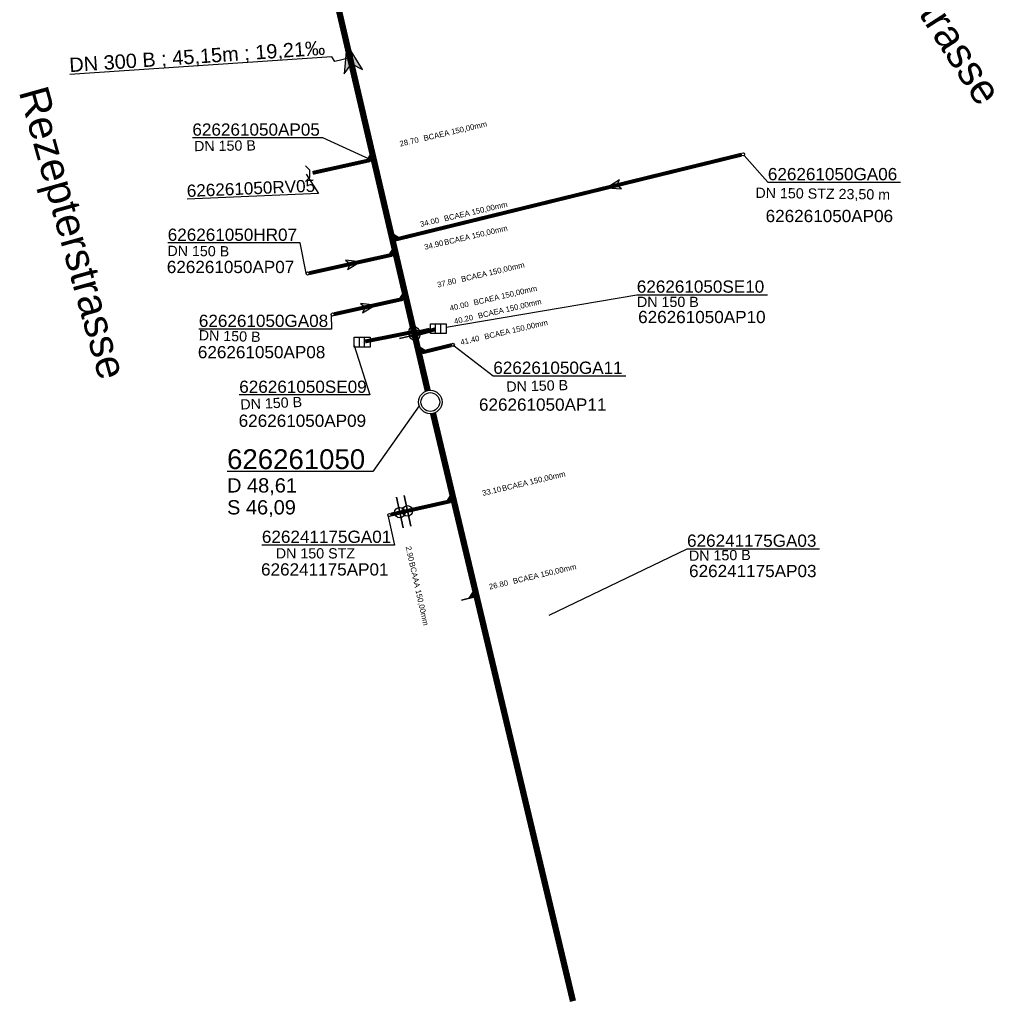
# Model space of a CAD drawing. Extents: x 356718 to 357658, y 5762241 to 5762615.
# Tile 4 of 157: x 356886 to 356949, y 5762274 to 5762337. Entities that reach past the tile are written whole.
import ezdxf
from ezdxf.enums import TextEntityAlignment as Align

# ---------------------------------------------------------------- set-up
doc = ezdxf.new("R2010")
doc.units = 0
doc.header["$MEASUREMENT"] = 0
doc.linetypes.add('AUSGEZOGEN', pattern=[0])
doc.linetypes.add('STRICHPUNKT', pattern=[5, 2, -1, 1, -1])
doc.layers.get('0').update_dxf_attribs({"linetype": 'AUSGEZOGEN'})
for name, color, linetype, true_color in [('111_00131_Symbol', 7, 'AUSGEZOGEN', 0x000000), ('111_00228_Schachtsymbol_nach_Sy', 7, 'AUSGEZOGEN', 0x000000), ('114_00133_Schachtnummer', 7, 'AUSGEZOGEN', 0x000000), ('114_10391_Deckelhoehe', 7, 'AUSGEZOGEN', 0x000000), ('114_10392_Schachtnummer', 7, 'AUSGEZOGEN', 0x000000), ('114_10393_Sohlhoehe', 7, 'AUSGEZOGEN', 0x000000), ('121_10376_Haltungen_Mischwasser', 6, 'STRICHPUNKT', 0xff00ff), ('121_10399_Haltungen_Mischwasser', 6, 'STRICHPUNKT', 0xff00ff), ('123_00048_Fliessrichtungspfeil', 7, 'AUSGEZOGEN', 0x000000), ('123_00137_Fliessrichtungspfeil', 7, 'AUSGEZOGEN', 0x000000), ('124_00118_Standard__Laenge___10', 7, 'AUSGEZOGEN', 0x000000), ('124_10395_Standard1', 7, 'AUSGEZOGEN', 0x000000), ('124_10626_Standard__Laenge____1', 7, 'AUSGEZOGEN', 0x000000), ('141_10677_Stutzen__alle__aus_DW', 7, 'AUSGEZOGEN', 0x000000), ('141_10868_Stutzen__141_', 7, 'AUSGEZOGEN', 0x000000), ('156_10394_Strassennamen_1_500', 7, 'AUSGEZOGEN', 0x000000)]:
    doc.layers.add(name, color=color, linetype=linetype, true_color=true_color)
doc.styles.add('ARIAL', font='arial.ttf', dxfattribs={"height": 1.5})
doc.styles.get("Standard").update_dxf_attribs({"font": 'arial.ttf', "height": 1})

# ---------------------------------------------------------------- blocks, each defined once
blk = doc.blocks.new('N03')
at = {"color": 0}
for radius in [0.75, 0.6]:
    blk.add_circle((0, 0), radius, dxfattribs=at)
blk = doc.blocks.new('F00')
at = {"color": 0}
blk.add_circle((0, 0), 0.1, dxfattribs=at)
blk = doc.blocks.new('TEILSTRECKE_E')
at = {"color": 0, "linetype": 'AUSGEZOGEN'}
for points in [[(0, 0.25), (-0.25, 0.5)], [(0, 0.25), (0, -0.25)], [(0, -0.25), (-0.25, -0.5)]]:
    blk.add_lwpolyline(points, dxfattribs=at)
blk = doc.blocks.new('ES')
at = {"color": 0, "linetype": 'AUSGEZOGEN'}
for points in [[(-0.494, -0.319), (-0.494, 0.306), (0.506, 0.306), (0.506, -0.319), (-0.494, -0.319)], [(-0.169, -0.319), (-0.169, 0.306)], [(0.156, -0.319), (0.156, 0.306)]]:
    blk.add_lwpolyline(points, dxfattribs=at)
blk = doc.blocks.new('FLI')
at = {"color": 0, "linetype": 'AUSGEZOGEN'}
blk.add_lwpolyline([(-0.4, 0), (-0.9, -0.6), (0.9, 0), (-0.9, 0.6), (-0.4, 0)], close=True, dxfattribs=at)
at = {"color": 0}
for points in [[(-0.4, 0), (0.9, 0), (-0.9, 0.6)], [(-0.9, -0.6), (0.9, 0), (-0.4, 0)]]:
    blk.add_solid(points, dxfattribs=at)

msp = doc.modelspace()

# ---------------------------------------------------------------- linework, layer by layer
at = {"layer": '114_00133_Schachtnummer', "color": 18, "linetype": 'AUSGEZOGEN', "true_color": 0x000000}
for points in [[(356908.847, 5762327.665), (356905.833, 5762329.057), (356897.503, 5762329.057)], [(356932.705, 5762327.929), (356934.226, 5762326.217), (356942.682, 5762326.217)], [(356904.772, 5762326.73), (356905.552, 5762325.494), (356897.167, 5762325.143)], [(356904.76, 5762320.419), (356904.384, 5762322.348), (356895.928, 5762322.348)], [(356913.7, 5762316.976), (356925.861, 5762319.038), (356934.191, 5762319.038)], [(356906.349, 5762317.77), (356906.37, 5762316.853), (356897.915, 5762316.853)], [(356907.836, 5762315.809), (356908.822, 5762312.647), (356900.492, 5762312.647)], [(356914.203, 5762315.786), (356916.704, 5762313.861), (356925.159, 5762313.861)], [(356909.976, 5762304.972), (356910.392, 5762303.075), (356901.937, 5762303.075)], [(356920.262, 5762298.604), (356929.069, 5762302.826), (356937.524, 5762302.826)]]:
    msp.add_lwpolyline(points, dxfattribs=at)
at = {"layer": '114_10392_Schachtnummer', "color": 18, "linetype": 'AUSGEZOGEN', "true_color": 0x000000}
msp.add_lwpolyline([(356911.976, 5762311.957), (356909.024, 5762307.767), (356899.716, 5762307.767)], dxfattribs=at)
at = {"layer": '121_10376_Haltungen_Mischwasser', "color": 6, "linetype": 'STRICHPUNKT', "true_color": 0xff00ff, "const_width": 0.4}
for points in [[(356912.516, 5762312.929), (356902.607, 5762355.382)], [(356921.788, 5762273.968), (356912.86, 5762311.47)]]:
    msp.add_lwpolyline(points, dxfattribs=at)
at = {"layer": '121_10399_Haltungen_Mischwasser', "color": 6, "linetype": 'STRICHPUNKT', "true_color": 0xff00ff, "const_width": 0.25}
for points in [[(356905.172, 5762326.816), (356908.848, 5762327.631)], [(356932.542, 5762327.98), (356916.132, 5762323.957), (356913.388, 5762323.284), (356910.5, 5762322.576)], [(356904.956, 5762320.42), (356905.197, 5762320.473), (356910.257, 5762321.595)], [(356906.546, 5762317.803), (356910.916, 5762318.771)], [(356913.002, 5762316.839), (356913.002, 5762316.839), (356911.758, 5762316.504)], [(356908.526, 5762316.061), (356908.526, 5762316.061), (356911.567, 5762316.665)], [(356914.027, 5762315.823), (356912.182, 5762315.371)], [(356910.171, 5762305.017), (356913.957, 5762305.866)]]:
    msp.add_lwpolyline(points, dxfattribs=at)
at = {"layer": '124_10395_Standard1', "color": 18, "linetype": 'AUSGEZOGEN', "true_color": 0x000000}
msp.add_lwpolyline([(356907.562, 5762334.156), (356906.588, 5762333.928), (356906.395, 5762334.225), (356889.69, 5762333.086)], dxfattribs=at)
at = {"layer": '141_10677_Stutzen__alle__aus_DW', "color": 18, "linetype": 'AUSGEZOGEN', "true_color": 0x000000}
msp.add_lwpolyline([(356911.444, 5762304.278), (356911.006, 5762306.229)], close=True, dxfattribs=at)
at = {"layer": '141_10677_Stutzen__alle__aus_DW', "color": 18, "true_color": 0x000000}
msp.add_circle((356911.225, 5762305.253), 0.333, dxfattribs=at)
at = {"layer": '141_10868_Stutzen__141_', "color": 18, "linetype": 'AUSGEZOGEN', "true_color": 0x000000}
for points in [[(356909.074, 5762327.676), (356908.96, 5762328.163), (356908.587, 5762327.563)], [(356909.074, 5762327.676), (356908.1, 5762327.449)], [(356910.278, 5762322.515), (356910.765, 5762322.629), (356910.165, 5762323.002)], [(356910.278, 5762322.515), (356911.252, 5762322.742)], [(356910.483, 5762321.638), (356910.369, 5762322.125), (356909.996, 5762321.525)], [(356910.483, 5762321.638), (356909.509, 5762321.411)], [(356911.142, 5762318.814), (356910.168, 5762318.587)], [(356911.142, 5762318.814), (356911.028, 5762319.301), (356910.655, 5762318.701)], [(356912.616, 5762316.899), (356910.668, 5762316.445)], [(356912.661, 5762316.704), (356910.714, 5762316.25)], [(356911.96, 5762315.309), (356912.447, 5762315.422), (356911.847, 5762315.796)], [(356911.96, 5762315.309), (356912.934, 5762315.536)], [(356914.18, 5762305.925), (356914.064, 5762306.412), (356913.693, 5762305.81)], [(356910.956, 5762304.168), (356910.519, 5762306.12)], [(356914.18, 5762305.925), (356913.207, 5762305.694)], [(356915.639, 5762299.797), (356915.523, 5762300.283), (356915.152, 5762299.681)], [(356915.639, 5762299.797), (356914.666, 5762299.565)]]:
    msp.add_lwpolyline(points, close=True, dxfattribs=at)
at = {"layer": '141_10868_Stutzen__141_', "color": 18, "true_color": 0x000000}
for centre in [(356911.642, 5762316.672), (356911.687, 5762316.477), (356910.737, 5762305.144)]:
    msp.add_circle(centre, 0.333, dxfattribs=at)
for points in [[(356909.074, 5762327.676), (356908.96, 5762328.163), (356908.587, 5762327.563)], [(356910.278, 5762322.515), (356910.765, 5762322.629), (356910.165, 5762323.002)], [(356910.483, 5762321.638), (356910.369, 5762322.125), (356909.996, 5762321.525)], [(356911.142, 5762318.814), (356911.028, 5762319.301), (356910.655, 5762318.701)], [(356911.96, 5762315.309), (356912.447, 5762315.422), (356911.847, 5762315.796)], [(356914.18, 5762305.925), (356914.064, 5762306.412), (356913.693, 5762305.81)], [(356915.639, 5762299.797), (356915.523, 5762300.283), (356915.152, 5762299.681)]]:
    msp.add_solid(points, dxfattribs=at)

# ---------------------------------------------------------------- block references
at = {"layer": '111_00131_Symbol', "color": 18, "true_color": 0x000000}
for name, p in [('F00', (356908.946, 5762327.653)), ('F00', (356932.639, 5762328.004)), ('TEILSTRECKE_E', (356904.972, 5762326.772)), ('F00', (356910.403, 5762322.552)), ('F00', (356910.355, 5762321.617)), ('F00', (356904.858, 5762320.398)), ('F00', (356911.014, 5762318.793)), ('F00', (356906.448, 5762317.781)), ('ES', (356913.194, 5762316.89)), ('ES', (356908.33, 5762316.022)), ('F00', (356911.567, 5762316.665)), ('F00', (356911.758, 5762316.504)), ('F00', (356914.124, 5762315.847)), ('F00', (356912.085, 5762315.347)), ('F00', (356914.055, 5762305.888)), ('F00', (356910.073, 5762304.995))]:
    msp.add_blockref(name, p, dxfattribs=at)
at = {"layer": '111_00228_Schachtsymbol_nach_Sy', "color": 18, "true_color": 0x000000}
msp.add_blockref('N03', (356912.686, 5762312.199), dxfattribs=at)
at = {"layer": '123_00048_Fliessrichtungspfeil', "color": 18, "true_color": 0x000000, "rotation": 103.1}
msp.add_blockref('FLI', (356907.562, 5762334.156), dxfattribs=at)
at = {"layer": '123_00137_Fliessrichtungspfeil', "color": 18, "true_color": 0x000000, "xscale": 0.5, "yscale": 0.5, "zscale": 0.5}
for p, rotation in [((356924.385, 5762325.98), 193.8), ((356907.776, 5762321.045), 12.5), ((356908.731, 5762318.287), 12.4)]:
    msp.add_blockref('FLI', p, dxfattribs=dict(at, rotation=rotation))

# ---------------------------------------------------------------- texts
at = {"layer": '114_00133_Schachtnummer', "color": 18, "true_color": 0x000000, "style": 'ARIAL'}
for s, p in [('626261050AP05', (356897.503, 5762329.973)), ('626261050GA06', (356934.226, 5762327.132)), ('626261050AP06', (356934.083, 5762324.459)), ('626261050HR07', (356895.928, 5762323.264)), ('626261050AP07', (356895.869, 5762321.208)), ('626261050SE10', (356925.861, 5762319.954)), ('626261050GA08', (356897.915, 5762317.769)), ('626261050AP10', (356925.946, 5762318.014)), ('626261050AP08', (356897.851, 5762315.772)), ('626261050GA11', (356916.704, 5762314.777)), ('626261050SE09', (356900.492, 5762313.563)), ('626261050AP11', (356915.789, 5762312.425)), ('626261050AP09', (356900.455, 5762311.395)), ('626241175GA01', (356901.937, 5762303.991)), ('626241175GA03', (356929.069, 5762303.742)), ('626241175AP01', (356901.884, 5762301.908)), ('626241175AP03', (356929.197, 5762301.807))]:
    msp.add_text(s, height=0.78136, dxfattribs=at).set_placement(p, align=Align.TOP_LEFT)
msp.add_text('626261050RV05', height=0.78136, rotation=2.4, dxfattribs=at).set_placement((356897.129, 5762326.058), align=Align.TOP_LEFT)
at = {"layer": '114_10391_Deckelhoehe', "color": 18, "true_color": 0x000000, "style": 'ARIAL'}
msp.add_text('D 48,61', height=0.9116, dxfattribs=at).set_placement((356899.716, 5762307.336), align=Align.TOP_LEFT)
at = {"layer": '114_10392_Schachtnummer', "color": 18, "true_color": 0x000000, "style": 'ARIAL'}
msp.add_text('626261050', height=1.2601, dxfattribs=at).set_placement((356899.716, 5762309.183), align=Align.TOP_LEFT)
at = {"layer": '114_10393_Sohlhoehe', "color": 18, "true_color": 0x000000, "style": 'ARIAL'}
msp.add_text('S 46,09', height=0.9116, dxfattribs=at).set_placement((356899.716, 5762305.936), align=Align.TOP_LEFT)
at = {"layer": '124_00118_Standard__Laenge___10', "color": 18, "true_color": 0x000000, "style": 'ARIAL'}
msp.add_text('DN 150 STZ 23,50 m', height=0.65113, rotation=359.2, dxfattribs=at).set_placement((356933.436, 5762325.876), align=Align.TOP_LEFT)
at = {"layer": '124_10395_Standard1', "color": 18, "true_color": 0x000000, "style": 'ARIAL'}
msp.add_text('DN 300 B ; 45,15m ; 19,21‰', height=0.91158, rotation=3.9, dxfattribs=at).set_placement((356889.617, 5762334.153), align=Align.TOP_LEFT)
at = {"layer": '124_10626_Standard__Laenge____1', "color": 18, "true_color": 0x000000, "style": 'ARIAL'}
for rotation, p in [(0.7, (356897.605, 5762328.853)), (359.6, (356895.911, 5762322.17)), (358.3, (356897.92, 5762316.794)), (1.5, (356917.525, 5762313.506)), (2.5, (356900.547, 5762312.364)), (0.8, (356929.185, 5762302.716))]:
    msp.add_text('DN 150 B', height=0.6511, rotation=rotation, dxfattribs=at).set_placement(p, align=Align.TOP_LEFT)
for s, p in [('DN 150 B', (356925.873, 5762318.915)), ('DN 150 STZ', (356902.826, 5762302.869))]:
    msp.add_text(s, height=0.6511, dxfattribs=at).set_placement(p, align=Align.TOP_LEFT)
at = {"layer": '141_10677_Stutzen__alle__aus_DW', "color": 18, "true_color": 0x000000}
for s, p in [('2.90', (356912.299, 5762303.081)), ('BCAAA 150,00mm', (356912.392, 5762302.672))]:
    msp.add_text(s, height=0.00707, rotation=282.8, dxfattribs=at).set_placement(p, align=Align.TOP_LEFT)
at = {"layer": '141_10868_Stutzen__141_', "color": 18, "true_color": 0x000000}
for s, height, rotation, p in [('BCAEA 150,00mm', 0.35326, 13.1, (356912.218, 5762329.193)), ('28.70', 0.3533, 13.1, (356910.691, 5762328.838)), ('BCAEA 150,00mm', 0.35326, 13.1, (356913.522, 5762324.065)), ('34.00', 0.3533, 13.1, (356911.995, 5762323.71)), ('BCAEA 150,00mm', 0.35326, 13.1, (356913.532, 5762322.547)), ('BCAEA 150,00mm', 0.35326, 13.1, (356914.617, 5762320.199)), ('37.80', 0.3533, 13.1, (356913.09, 5762319.844)), ('BCAEA 150,00mm', 0.35326, 13.1, (356915.411, 5762318.707)), ('40.00', 0.3533, 13.1, (356913.883, 5762318.352)), ('BCAEA 150,00mm', 0.35326, 13.1, (356915.692, 5762317.862)), ('40.20', 0.3533, 13.1, (356914.164, 5762317.507)), ('BCAEA 150,00mm', 0.35326, 13.1, (356916.097, 5762316.528)), ('41.40', 0.3533, 13.1, (356914.569, 5762316.173)), ('BCAEA 150,00mm', 0.35326, 13.3, (356917.225, 5762306.848)), ('BCAAA 150,00mm', 0.35326, 282.7, (356911.679, 5762302.026)), ('BCAEA 150,00mm', 0.35326, 13.3, (356917.918, 5762300.931)), ('26.80', 0.3533, 13.3, (356916.392, 5762300.57))]:
    msp.add_text(s, height=height, rotation=rotation, dxfattribs=at).set_placement(p, align=Align.TOP_LEFT)
for s, rotation, p in [('34.90', 13.1, (356913.466, 5762322.532)), ('33.10', 13.3, (356917.159, 5762306.832)), ('2.90', 282.7, (356911.664, 5762302.093))]:
    msp.add_text(s, height=0.3533, rotation=rotation, dxfattribs=at).set_placement(p, align=Align.TOP_RIGHT)
at = {"layer": '156_10394_Strassennamen_1_500', "color": 18, "true_color": 0x000000, "style": 'ARIAL'}
for s, rotation, p in [('Mühlenstrasse', 302.7, (356939.998, 5762346.429)), ('Rezepterstrasse', 285.6, (356888.232, 5762332.513))]:
    msp.add_text(s, height=1.89022, rotation=rotation, dxfattribs=at).set_placement(p, align=Align.TOP_LEFT)

doc.saveas('drawing.dxf')
